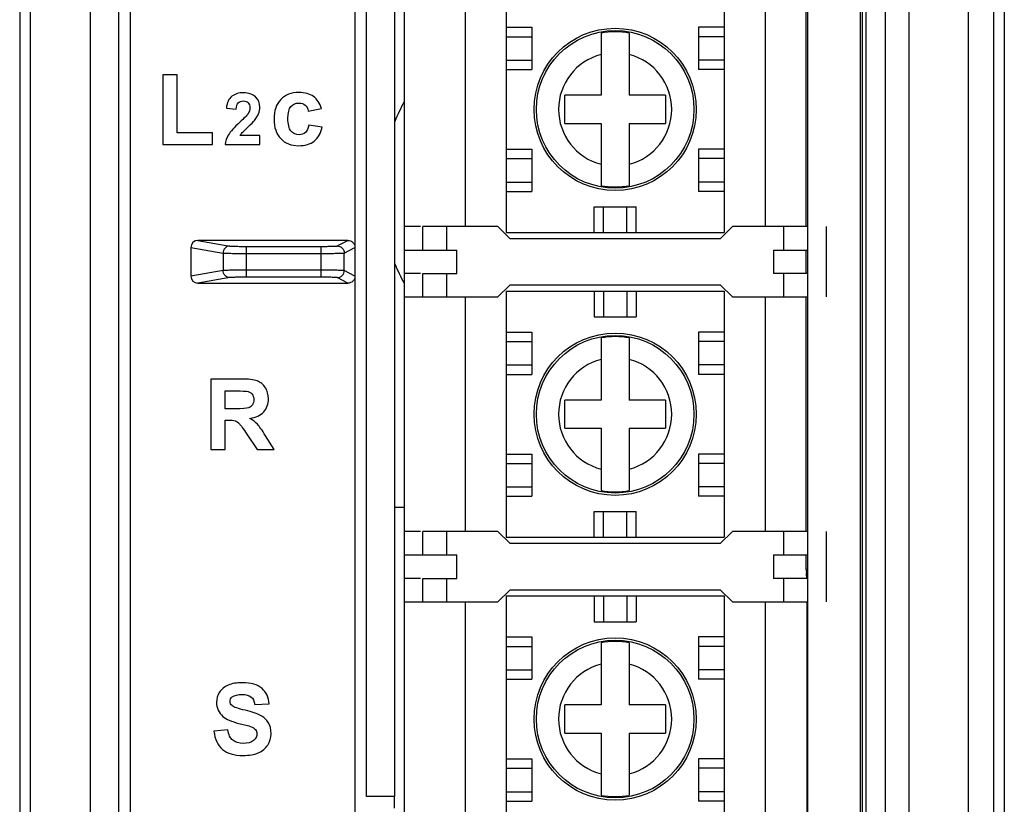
# Model space of a CAD drawing. Header units: millimetres. Extents: x 1898 to 2650, y -151 to 500.
# Tile 9 of 29: x 2035 to 2077, y 61 to 94. Entities that reach past the tile are written whole.
import ezdxf

# ---------------------------------------------------------------- set-up
doc = ezdxf.new("R2010")
doc.units = ezdxf.units.MM
doc.header["$LTSCALE"] = 23.1
doc.layers.get('0').update_dxf_attribs({"linetype": 'CONTINUOUS'})

msp = doc.modelspace()

# ---------------------------------------------------------------- linework, layer by layer
for p, q in [((2035.105, 155.49), (2035.105, -12.91)), ((2077.105, 155.49), (2077.105, -12.91)), ((2035.55, 128.743), (2035.55, -12.465)), ((2038.115, 128.677), (2038.115, -12.414)), ((2076.659, -12.465), (2076.659, 128.743)), ((2075.584, 3.707), (2075.584, 112.273)), ((2073.052, 3.85), (2073.052, 112.13)), ((2051.505, 111.49), (2051.505, 42.57)), ((2051.105, 61.19), (2051.105, 108.89)), ((2039.315, 108.69), (2039.315, 7.29)), ((2039.815, 108.69), (2039.815, 7.29)), ((2049.405, 108.69), (2049.405, 7.29)), ((2049.905, 61.19), (2049.905, 108.69)), ((2068.729, 48.99), (2068.729, 108.193)), ((2070.968, 9.825), (2070.968, 106.155)), ((2071.058, 9.918), (2071.058, 106.063)), ((2071.217, 9.918), (2071.217, 106.063)), ((2072.029, 105.995), (2072.029, 9.985)), ((2054.105, 95.49), (2054.105, 85.49)), ((2055.855, 95.74), (2055.855, 85.24)), ((2065.155, 95.74), (2065.155, 85.24)), ((2066.905, 95.49), (2066.905, 85.49)), ((2068.644, 95.49), (2068.644, 85.49)), ((2068.645, 95.49), (2068.645, 85.49)), ((2055.855, 93.99), (2056.955, 93.99)), ((2056.955, 93.99), (2056.955, 92.19)), ((2059.905, 93.744), (2059.905, 91.09)), ((2061.105, 93.744), (2061.105, 91.09)), ((2064.055, 93.99), (2064.055, 92.19)), ((2065.155, 93.99), (2064.055, 93.99)), ((2055.855, 93.59), (2056.955, 93.59)), ((2065.155, 93.59), (2064.055, 93.59)), ((2055.855, 92.59), (2056.955, 92.59)), ((2065.155, 92.59), (2064.055, 92.59)), ((2055.855, 92.19), (2056.955, 92.19)), ((2065.155, 92.19), (2064.055, 92.19)), ((2041.214, 91.966), (2041.214, 88.99)), ((2041.82, 91.966), (2041.214, 91.966)), ((2041.82, 89.496), (2041.82, 91.966)), ((2058.355, 89.89), (2058.355, 91.09)), ((2059.905, 91.09), (2058.355, 91.09)), ((2062.655, 91.09), (2061.105, 91.09)), ((2062.655, 91.09), (2062.655, 89.89)), ((2043.92, 90.548), (2044.34, 90.506)), ((2047.41, 90.419), (2047.977, 90.521)), ((2058.355, 89.89), (2059.905, 89.89)), ((2059.905, 89.89), (2059.905, 87.237)), ((2061.105, 89.89), (2061.105, 87.237)), ((2061.105, 89.89), (2062.655, 89.89)), ((2043.326, 89.496), (2041.82, 89.496)), ((2043.326, 88.99), (2043.326, 89.496)), ((2048.006, 89.727), (2047.441, 89.823)), ((2045.349, 89.382), (2044.512, 89.382)), ((2045.349, 88.99), (2045.349, 89.382)), ((2041.214, 88.99), (2043.326, 88.99)), ((2043.871, 88.99), (2045.349, 88.99)), ((2055.855, 88.79), (2056.955, 88.79)), ((2056.955, 88.79), (2056.955, 86.99)), ((2064.055, 88.79), (2064.055, 86.99)), ((2065.155, 88.79), (2064.055, 88.79)), ((2055.855, 88.39), (2056.955, 88.39)), ((2065.155, 88.39), (2064.055, 88.39)), ((2055.855, 87.39), (2056.955, 87.39)), ((2065.155, 87.39), (2064.055, 87.39)), ((2055.855, 86.99), (2056.955, 86.99)), ((2065.155, 86.99), (2064.055, 86.99)), ((2059.605, 85.24), (2059.605, 86.34)), ((2059.605, 86.34), (2061.405, 86.34)), ((2060.005, 85.24), (2060.005, 86.34)), ((2061.005, 85.24), (2061.005, 86.34)), ((2061.405, 85.24), (2061.405, 86.34)), ((2052.195, 85.49), (2051.505, 85.49)), ((2052.305, 84.49), (2052.305, 85.49)), ((2055.505, 85.49), (2052.305, 85.49)), ((2053.305, 85.49), (2053.305, 84.49)), ((2055.505, 85.49), (2056.005, 84.99)), ((2065.005, 84.99), (2065.505, 85.49)), ((2068.705, 85.49), (2065.505, 85.49)), ((2067.705, 84.49), (2067.705, 85.49)), ((2068.705, 85.49), (2068.705, 84.49)), ((2069.505, 85.49), (2069.505, 82.49)), ((2069.505, 85.49), (2069.505, 82.49)), ((2049.105, 84.902), (2042.707, 84.902)), ((2042.707, 84.902), (2044.073, 84.663)), ((2048.652, 84.665), (2049.105, 84.902)), ((2055.855, 85.24), (2065.155, 85.24)), ((2056.005, 84.99), (2065.005, 84.99)), ((2042.405, 84.603), (2042.405, 83.377)), ((2042.405, 84.603), (2043.777, 84.364)), ((2044.766, 84.648), (2044.766, 83.333)), ((2044.766, 84.648), (2047.953, 84.648)), ((2047.953, 84.648), (2047.953, 83.333)), ((2048.952, 84.365), (2049.405, 84.602)), ((2051.505, 84.49), (2053.755, 84.49)), ((2053.755, 83.49), (2053.755, 84.49)), ((2067.255, 84.49), (2067.255, 83.49)), ((2067.255, 84.49), (2068.705, 84.49)), ((2068.644, 84.49), (2068.644, 83.49)), ((2068.645, 84.49), (2068.645, 83.49)), ((2043.777, 84.364), (2043.777, 83.617)), ((2044.766, 84.348), (2047.953, 84.348)), ((2048.952, 83.615), (2048.952, 84.365)), ((2043.777, 83.617), (2042.405, 83.377)), ((2047.953, 83.632), (2044.766, 83.632)), ((2049.405, 83.378), (2048.952, 83.615)), ((2044.073, 83.317), (2042.707, 83.078)), ((2047.953, 83.333), (2044.766, 83.333)), ((2049.105, 83.078), (2048.652, 83.315)), ((2052.195, 83.49), (2051.505, 83.49)), ((2052.305, 82.49), (2052.305, 83.49)), ((2052.305, 83.49), (2053.755, 83.49)), ((2053.305, 83.49), (2053.305, 82.49)), ((2068.705, 83.49), (2067.255, 83.49)), ((2067.705, 82.49), (2067.705, 83.49)), ((2068.705, 83.49), (2068.705, 82.49)), ((2042.707, 83.078), (2049.105, 83.078)), ((2056.005, 82.99), (2055.505, 82.49)), ((2055.855, 82.74), (2055.855, 72.24)), ((2055.855, 82.74), (2065.155, 82.74)), ((2065.005, 82.99), (2056.005, 82.99)), ((2059.605, 82.74), (2059.605, 81.64)), ((2060.005, 82.74), (2060.005, 81.64)), ((2061.005, 82.74), (2061.005, 81.64)), ((2061.405, 82.74), (2061.405, 81.64)), ((2065.505, 82.49), (2065.005, 82.99)), ((2065.155, 82.74), (2065.155, 72.24)), ((2051.505, 82.49), (2055.505, 82.49)), ((2054.105, 82.49), (2054.105, 72.49)), ((2065.505, 82.49), (2068.705, 82.49)), ((2066.905, 82.49), (2066.905, 72.49)), ((2068.644, 82.49), (2068.644, 72.49)), ((2068.645, 82.49), (2068.645, 72.49)), ((2059.605, 81.64), (2061.405, 81.64)), ((2055.855, 80.99), (2056.955, 80.99)), ((2056.955, 80.99), (2056.955, 79.19)), ((2059.905, 80.744), (2059.905, 78.09)), ((2061.105, 80.744), (2061.105, 78.09)), ((2064.055, 80.99), (2064.055, 79.19)), ((2065.155, 80.99), (2064.055, 80.99)), ((2055.855, 80.59), (2056.955, 80.59)), ((2065.155, 80.59), (2064.055, 80.59)), ((2055.855, 79.59), (2056.955, 79.59)), ((2065.155, 79.59), (2064.055, 79.59)), ((2043.261, 78.99), (2043.261, 75.99)), ((2044.536, 78.99), (2043.261, 78.99)), ((2055.855, 79.19), (2056.955, 79.19)), ((2065.155, 79.19), (2064.055, 79.19)), ((2043.867, 77.721), (2043.867, 78.483)), ((2043.867, 78.483), (2044.34, 78.483)), ((2044.315, 77.721), (2043.867, 77.721)), ((2058.355, 76.89), (2058.355, 78.09)), ((2059.905, 78.09), (2058.355, 78.09)), ((2062.655, 78.09), (2061.105, 78.09)), ((2062.655, 78.09), (2062.655, 76.89)), ((2043.867, 75.99), (2043.867, 77.243)), ((2043.867, 77.243), (2043.99, 77.243)), ((2058.355, 76.89), (2059.905, 76.89)), ((2059.905, 76.89), (2059.905, 74.237)), ((2061.105, 76.89), (2061.105, 74.237)), ((2061.105, 76.89), (2062.655, 76.89)), ((2044.796, 76.643), (2045.234, 75.99)), ((2045.958, 75.99), (2045.592, 76.575)), ((2043.261, 75.99), (2043.867, 75.99)), ((2045.234, 75.99), (2045.958, 75.99)), ((2055.855, 75.79), (2056.955, 75.79)), ((2056.955, 75.79), (2056.955, 73.99)), ((2064.055, 75.79), (2064.055, 73.99)), ((2065.155, 75.79), (2064.055, 75.79)), ((2055.855, 75.39), (2056.955, 75.39)), ((2065.155, 75.39), (2064.055, 75.39)), ((2055.855, 74.39), (2056.955, 74.39)), ((2065.155, 74.39), (2064.055, 74.39)), ((2055.855, 73.99), (2056.955, 73.99)), ((2065.155, 73.99), (2064.055, 73.99)), ((2051.505, 73.517), (2051.105, 73.517)), ((2059.605, 72.24), (2059.605, 73.34)), ((2059.605, 73.34), (2061.405, 73.34)), ((2060.005, 72.24), (2060.005, 73.34)), ((2061.005, 72.24), (2061.005, 73.34)), ((2061.405, 72.24), (2061.405, 73.34)), ((2052.195, 72.49), (2051.505, 72.49)), ((2052.305, 71.49), (2052.305, 72.49)), ((2055.505, 72.49), (2052.305, 72.49)), ((2053.305, 72.49), (2053.305, 71.49)), ((2055.505, 72.49), (2056.005, 71.99)), ((2055.855, 72.24), (2065.155, 72.24)), ((2065.005, 71.99), (2065.505, 72.49)), ((2068.705, 72.49), (2065.505, 72.49)), ((2067.705, 71.49), (2067.705, 72.49)), ((2068.705, 72.49), (2068.705, 71.49)), ((2069.505, 72.49), (2069.505, 69.49)), ((2069.505, 72.49), (2069.505, 69.49)), ((2056.005, 71.99), (2065.005, 71.99)), ((2051.505, 71.49), (2053.755, 71.49)), ((2053.755, 70.49), (2053.755, 71.49)), ((2067.255, 71.49), (2067.255, 70.49)), ((2067.255, 71.49), (2068.705, 71.49)), ((2068.644, 71.49), (2068.644, 70.92)), ((2068.645, 71.49), (2068.645, 70.912)), ((2068.644, 70.92), (2068.644, 70.92)), ((2068.644, 70.92), (2068.645, 70.912)), ((2068.645, 70.912), (2068.646, 70.893)), ((2068.645, 70.912), (2068.665, 70.72)), ((2068.646, 70.893), (2068.665, 70.7)), ((2068.665, 70.72), (2068.665, 70.7)), ((2068.665, 70.7), (2068.668, 70.662)), ((2068.668, 70.662), (2068.671, 70.62)), ((2052.195, 70.49), (2051.505, 70.49)), ((2052.305, 69.49), (2052.305, 70.49)), ((2052.305, 70.49), (2053.755, 70.49)), ((2053.305, 70.49), (2053.305, 69.49)), ((2068.705, 70.49), (2067.255, 70.49)), ((2067.705, 69.49), (2067.705, 70.49)), ((2068.705, 70.49), (2068.705, 69.49)), ((2056.005, 69.99), (2055.505, 69.49)), ((2055.855, 69.74), (2055.855, 59.24)), ((2055.855, 69.74), (2065.155, 69.74)), ((2065.005, 69.99), (2056.005, 69.99)), ((2059.605, 69.74), (2059.605, 68.64)), ((2060.005, 69.74), (2060.005, 68.64)), ((2061.005, 69.74), (2061.005, 68.64)), ((2061.405, 69.74), (2061.405, 68.64)), ((2065.505, 69.49), (2065.005, 69.99)), ((2065.155, 69.74), (2065.155, 59.24)), ((2051.505, 69.49), (2055.505, 69.49)), ((2054.105, 69.49), (2054.105, 59.49)), ((2065.505, 69.49), (2068.705, 69.49)), ((2066.905, 69.49), (2066.905, 59.49)), ((2068.679, 69.49), (2068.679, 59.49)), ((2059.605, 68.64), (2061.405, 68.64)), ((2055.855, 67.99), (2056.955, 67.99)), ((2056.955, 67.99), (2056.955, 66.19)), ((2059.905, 67.744), (2059.905, 65.09)), ((2061.105, 67.744), (2061.105, 65.09)), ((2064.055, 67.99), (2064.055, 66.19)), ((2065.155, 67.99), (2064.055, 67.99)), ((2055.855, 67.59), (2056.955, 67.59)), ((2065.155, 67.59), (2064.055, 67.59)), ((2055.855, 66.59), (2056.955, 66.59)), ((2065.155, 66.59), (2064.055, 66.59)), ((2055.855, 66.19), (2056.955, 66.19)), ((2065.155, 66.19), (2064.055, 66.19)), ((2045.138, 65.106), (2045.744, 65.133)), ((2058.355, 63.89), (2058.355, 65.09)), ((2059.905, 65.09), (2058.355, 65.09)), ((2062.655, 65.09), (2061.105, 65.09)), ((2062.655, 65.09), (2062.655, 63.89)), ((2043.98, 64.024), (2043.39, 63.966)), ((2058.355, 63.89), (2059.905, 63.89)), ((2059.905, 63.89), (2059.905, 61.237)), ((2061.105, 63.89), (2061.105, 61.237)), ((2061.105, 63.89), (2062.655, 63.89)), ((2055.855, 62.79), (2056.955, 62.79)), ((2056.955, 62.79), (2056.955, 60.99)), ((2064.055, 62.79), (2064.055, 60.99)), ((2065.155, 62.79), (2064.055, 62.79)), ((2055.855, 62.39), (2056.955, 62.39)), ((2065.155, 62.39), (2064.055, 62.39)), ((2055.855, 61.39), (2056.955, 61.39)), ((2065.155, 61.39), (2064.055, 61.39)), ((2051.105, 61.19), (2049.905, 61.19)), ((2051.078, 61.19), (2051.078, 60.69)), ((2055.855, 60.99), (2056.955, 60.99)), ((2065.155, 60.99), (2064.055, 60.99))]:
    msp.add_line(p, q)
for points in [[(2068.644, 70.92), (2068.645, 70.907), (2068.646, 70.893)], [(2068.671, 70.62), (2068.674, 70.574), (2068.676, 70.525), (2068.677, 70.49)]]:
    msp.add_lwpolyline(points)
for centre, radius in [((2060.505, 90.49), 3.46), ((2060.505, 90.49), 3.361), ((2060.505, 77.49), 3.46), ((2060.505, 77.49), 3.361), ((2060.505, 64.49), 3.46), ((2060.505, 64.49), 3.361)]:
    msp.add_circle(centre, radius)
for centre, radius, start, end in [((2060.505, 90.49), 3.309, 79.5515, 100.4485), ((2060.505, 90.49), 2.415, 104.3868, 255.6173), ((2060.505, 90.49), 2.415, 284.3868, 75.6132), ((2058.505, 86.943), 8, 151.073, 157.6916), ((2060.505, 90.49), 3.309, 259.5515, 280.4485), ((2058.505, 86.943), 8, 202.3084, 208.927), ((2060.505, 77.49), 3.309, 79.5515, 100.4485), ((2060.505, 77.49), 2.415, 104.3868, 255.6173), ((2060.505, 77.49), 2.415, 284.3868, 75.6132), ((2060.505, 77.49), 3.309, 259.5515, 280.4485), ((2066.576, 70.513), 2.098, 4.5115, 5.658), ((2066.047, 70.47), 2.63, 3.8846, 4.5312), ((2065.618, 70.441), 3.059, 3.2808, 3.8861), ((2064.819, 70.396), 3.86, 1.3929, 3.2585), ((2060.505, 64.49), 3.309, 79.5515, 100.4485), ((2060.505, 64.49), 2.415, 104.3868, 255.6173), ((2060.505, 64.49), 2.415, 284.3868, 75.6132), ((2060.505, 64.49), 3.309, 259.5515, 280.4485)]:
    msp.add_arc(centre, radius, start, end)
for centre, major_axis, start_param, end_param in [((2042.708, 84.602), (0.299, -0.052), 1.745579, 3.312493), ((2042.708, 83.378), (0.299, 0.052), 2.970693, 4.537606)]:
    msp.add_ellipse(centre, major_axis=major_axis, ratio=0.988605, start_param=start_param, end_param=end_param)
for points in [[(2044.651, 91.199), (2044.453, 91.199), (2044.288, 91.148), (2044.156, 91.047)], [(2045.162, 91.023), (2045.038, 91.141), (2044.867, 91.199), (2044.651, 91.199)], [(2047.009, 91.213), (2046.686, 91.213), (2046.428, 91.112), (2046.239, 90.912)], [(2047.64, 91.041), (2047.484, 91.155), (2047.273, 91.213), (2047.009, 91.213)], [(2044.156, 91.047), (2044.024, 90.946), (2043.944, 90.779), (2043.92, 90.548)], [(2044.34, 90.506), (2044.348, 90.629), (2044.378, 90.716), (2044.43, 90.77)], [(2044.43, 90.77), (2044.482, 90.823), (2044.552, 90.85), (2044.641, 90.85)], [(2044.641, 90.85), (2044.729, 90.85), (2044.798, 90.824), (2044.849, 90.773)], [(2044.849, 90.773), (2044.9, 90.722), (2044.926, 90.65), (2044.926, 90.557)], [(2045.349, 90.587), (2045.349, 90.761), (2045.286, 90.907), (2045.162, 91.023)], [(2046.239, 90.912), (2046.049, 90.711), (2045.955, 90.433), (2045.955, 90.075)], [(2046.674, 90.611), (2046.76, 90.709), (2046.874, 90.76), (2047.017, 90.76)], [(2047.017, 90.76), (2047.124, 90.76), (2047.212, 90.732), (2047.279, 90.674)], [(2047.977, 90.521), (2047.908, 90.754), (2047.795, 90.926), (2047.64, 91.041)], [(2044.926, 90.557), (2044.926, 90.471), (2044.896, 90.386), (2044.838, 90.299)], [(2045.127, 90.022), (2045.203, 90.12), (2045.259, 90.213), (2045.295, 90.303)], [(2045.295, 90.303), (2045.331, 90.393), (2045.349, 90.488), (2045.349, 90.587)], [(2046.547, 90.116), (2046.547, 90.347), (2046.588, 90.513), (2046.674, 90.611)], [(2047.279, 90.674), (2047.347, 90.617), (2047.39, 90.531), (2047.41, 90.419)], [(2044.488, 89.939), (2044.252, 89.72), (2044.094, 89.542), (2044.014, 89.411)], [(2044.838, 90.299), (2044.795, 90.236), (2044.678, 90.116), (2044.488, 89.939)], [(2044.851, 89.742), (2044.983, 89.864), (2045.076, 89.957), (2045.127, 90.022)], [(2045.955, 90.075), (2045.955, 89.719), (2046.049, 89.442), (2046.238, 89.242)], [(2046.676, 89.569), (2046.59, 89.676), (2046.547, 89.858), (2046.547, 90.116)], [(2044.512, 89.382), (2044.533, 89.419), (2044.561, 89.458), (2044.597, 89.499)], [(2044.597, 89.499), (2044.633, 89.538), (2044.717, 89.619), (2044.851, 89.742)], [(2047.026, 89.41), (2046.878, 89.41), (2046.762, 89.463), (2046.676, 89.569)], [(2047.294, 89.502), (2047.224, 89.44), (2047.134, 89.41), (2047.026, 89.41)], [(2047.441, 89.823), (2047.412, 89.672), (2047.363, 89.563), (2047.294, 89.502)], [(2047.668, 89.139), (2047.834, 89.271), (2047.946, 89.467), (2048.006, 89.727)], [(2044.014, 89.411), (2043.934, 89.278), (2043.886, 89.137), (2043.871, 88.99)], [(2046.238, 89.242), (2046.426, 89.041), (2046.68, 88.941), (2046.999, 88.941)], [(2046.999, 88.941), (2047.277, 88.941), (2047.5, 89.007), (2047.668, 89.139)], [(2045.234, 78.908), (2045.089, 78.962), (2044.855, 78.99), (2044.536, 78.99)], [(2045.583, 78.621), (2045.496, 78.759), (2045.379, 78.855), (2045.234, 78.908)], [(2045.715, 78.149), (2045.715, 78.325), (2045.67, 78.483), (2045.583, 78.621)], [(2044.34, 78.483), (2044.585, 78.483), (2044.733, 78.479), (2044.782, 78.471)], [(2044.782, 78.471), (2044.88, 78.456), (2044.956, 78.415), (2045.009, 78.354)], [(2045.009, 78.354), (2045.062, 78.292), (2045.091, 78.211), (2045.091, 78.11)], [(2045.516, 77.591), (2045.647, 77.738), (2045.715, 77.924), (2045.715, 78.149)], [(2044.859, 77.759), (2044.786, 77.734), (2044.606, 77.721), (2044.315, 77.721)], [(2045.03, 77.885), (2044.988, 77.824), (2044.931, 77.783), (2044.859, 77.759)], [(2045.091, 78.11), (2045.091, 78.02), (2045.07, 77.945), (2045.03, 77.885)], [(2044.923, 77.314), (2045.185, 77.351), (2045.383, 77.443), (2045.516, 77.591)], [(2045.246, 77.062), (2045.16, 77.153), (2045.054, 77.236), (2044.923, 77.314)], [(2043.99, 77.243), (2044.129, 77.243), (2044.229, 77.23), (2044.295, 77.207)], [(2044.295, 77.207), (2044.358, 77.185), (2044.42, 77.144), (2044.477, 77.083)], [(2044.477, 77.083), (2044.534, 77.022), (2044.64, 76.876), (2044.796, 76.643)], [(2045.592, 76.575), (2045.447, 76.809), (2045.332, 76.97), (2045.246, 77.062)], [(2044.593, 66.041), (2044.362, 66.041), (2044.166, 66.007), (2044.002, 65.937)], [(2045.442, 65.793), (2045.252, 65.957), (2044.97, 66.041), (2044.593, 66.041)], [(2043.628, 65.632), (2043.542, 65.499), (2043.499, 65.356), (2043.499, 65.204)], [(2044.002, 65.937), (2043.838, 65.867), (2043.714, 65.765), (2043.628, 65.632)], [(2044.174, 65.432), (2044.272, 65.503), (2044.411, 65.54), (2044.587, 65.54)], [(2044.587, 65.54), (2044.757, 65.54), (2044.884, 65.505), (2044.97, 65.438)], [(2045.744, 65.133), (2045.733, 65.407), (2045.633, 65.628), (2045.442, 65.793)], [(2043.499, 65.204), (2043.499, 64.967), (2043.591, 64.764), (2043.774, 64.6)], [(2044.078, 65.245), (2044.078, 65.323), (2044.108, 65.384), (2044.174, 65.432)], [(2044.167, 65.062), (2044.106, 65.112), (2044.078, 65.174), (2044.078, 65.245)], [(2044.97, 65.438), (2045.056, 65.37), (2045.111, 65.26), (2045.138, 65.106)], [(2044.724, 64.863), (2044.43, 64.932), (2044.244, 64.998), (2044.167, 65.062)], [(2045.377, 64.646), (2045.236, 64.719), (2045.019, 64.793), (2044.724, 64.863)], [(2043.774, 64.6), (2043.906, 64.482), (2044.133, 64.384), (2044.458, 64.303)], [(2044.458, 64.303), (2044.71, 64.241), (2044.872, 64.198), (2044.943, 64.172)], [(2045.709, 64.341), (2045.629, 64.47), (2045.518, 64.572), (2045.377, 64.646)], [(2045.829, 63.864), (2045.829, 64.052), (2045.789, 64.212), (2045.709, 64.341)], [(2043.39, 63.966), (2043.429, 63.631), (2043.55, 63.375), (2043.754, 63.198)], [(2044.194, 63.587), (2044.086, 63.68), (2044.014, 63.825), (2043.98, 64.024)], [(2044.943, 64.172), (2045.046, 64.136), (2045.119, 64.091), (2045.16, 64.042)], [(2045.224, 63.862), (2045.224, 63.751), (2045.173, 63.653), (2045.074, 63.571)], [(2045.16, 64.042), (2045.201, 63.993), (2045.224, 63.932), (2045.224, 63.862)], [(2045.686, 63.381), (2045.78, 63.53), (2045.829, 63.692), (2045.829, 63.864)], [(2044.634, 63.449), (2044.45, 63.449), (2044.303, 63.494), (2044.194, 63.587)], [(2045.074, 63.571), (2044.976, 63.49), (2044.829, 63.449), (2044.634, 63.449)], [(2043.754, 63.198), (2043.957, 63.023), (2044.248, 62.937), (2044.628, 62.937)], [(2044.628, 62.937), (2044.888, 62.937), (2045.105, 62.974), (2045.281, 63.047)], [(2045.281, 63.047), (2045.455, 63.119), (2045.59, 63.23), (2045.686, 63.381)]]:
    msp.add_open_spline(points, degree=3)
for points, knots in [([(2049.105, 84.902), (2049.181, 84.902), (2049.341, 84.838), (2049.405, 84.679), (2049.405, 84.602)], [0, 0, 0, 0, 0.500019, 1, 1, 1, 1]), ([(2044.073, 84.663), (2043.998, 84.663), (2043.84, 84.598), (2043.777, 84.44), (2043.777, 84.364)], [0, 0, 0, 0, 0.498102, 1, 1, 1, 1]), ([(2044.073, 84.663), (2044.1, 84.659), (2044.178, 84.657), (2044.328, 84.651), (2044.532, 84.649), (2044.684, 84.648), (2044.766, 84.648)], [0, 0, 0, 0, 0.114995, 0.340328, 0.647975, 1, 1, 1, 1]), ([(2047.953, 84.648), (2048.04, 84.648), (2048.201, 84.649), (2048.391, 84.651), (2048.516, 84.655), (2048.582, 84.657), (2048.625, 84.662), (2048.647, 84.662), (2048.652, 84.665)], [0, 0, 0, 0, 0.371546, 0.689787, 0.814305, 0.909541, 0.972129, 1, 1, 1, 1]), ([(2048.652, 84.665), (2048.729, 84.665), (2048.888, 84.601), (2048.952, 84.442), (2048.952, 84.365)], [0, 0, 0, 0, 0.49984, 1, 1, 1, 1]), ([(2043.777, 84.364), (2043.814, 84.359), (2043.927, 84.357), (2044.14, 84.351), (2044.432, 84.349), (2044.65, 84.348), (2044.766, 84.348)], [0, 0, 0, 0, 0.114864, 0.340209, 0.647912, 1, 1, 1, 1]), ([(2047.953, 84.348), (2048.077, 84.348), (2048.307, 84.349), (2048.578, 84.351), (2048.757, 84.356), (2048.852, 84.357), (2048.913, 84.362), (2048.943, 84.362), (2048.952, 84.365)], [0, 0, 0, 0, 0.371671, 0.690019, 0.814567, 0.909803, 0.972336, 1, 1, 1, 1]), ([(2044.766, 83.632), (2044.65, 83.632), (2044.432, 83.632), (2044.14, 83.629), (2043.927, 83.624), (2043.814, 83.621), (2043.777, 83.617)], [0, 0, 0, 0, 0.35204, 0.659874, 0.885174, 1, 1, 1, 1]), ([(2044.073, 83.317), (2043.998, 83.317), (2043.84, 83.382), (2043.777, 83.541), (2043.777, 83.617)], [0, 0, 0, 0, 0.498102, 1, 1, 1, 1]), ([(2048.952, 83.615), (2048.943, 83.618), (2048.913, 83.618), (2048.852, 83.623), (2048.757, 83.625), (2048.578, 83.629), (2048.307, 83.632), (2048.077, 83.632), (2047.953, 83.632)], [0, 0, 0, 0, 0.027683, 0.090228, 0.185486, 0.310076, 0.628314, 1, 1, 1, 1]), ([(2048.652, 83.315), (2048.729, 83.315), (2048.888, 83.379), (2048.952, 83.539), (2048.952, 83.615)], [0, 0, 0, 0, 0.49984, 1, 1, 1, 1]), ([(2044.766, 83.333), (2044.684, 83.333), (2044.532, 83.332), (2044.328, 83.329), (2044.178, 83.324), (2044.1, 83.322), (2044.073, 83.317)], [0, 0, 0, 0, 0.351977, 0.659755, 0.885042, 1, 1, 1, 1]), ([(2048.652, 83.315), (2048.647, 83.318), (2048.625, 83.319), (2048.582, 83.323), (2048.516, 83.325), (2048.391, 83.329), (2048.201, 83.332), (2048.04, 83.333), (2047.953, 83.333)], [0, 0, 0, 0, 0.027893, 0.090489, 0.185747, 0.310307, 0.628439, 1, 1, 1, 1]), ([(2049.405, 83.378), (2049.405, 83.302), (2049.341, 83.142), (2049.181, 83.078), (2049.105, 83.078)], [0, 0, 0, 0, 0.499981, 1, 1, 1, 1])]:
    msp.add_open_spline(points, degree=3, knots=knots)

doc.saveas('drawing.dxf')
